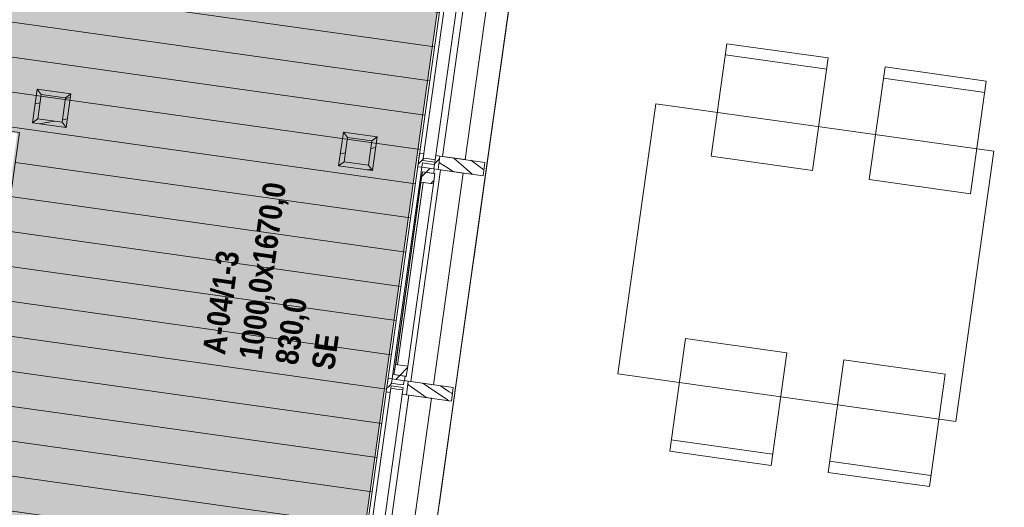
# Model space of a CAD drawing. Header units: millimetres. Extents: x 74467 to 235410, y -65 to 114857.
# Tile 235 of 256: x 121847 to 126178, y 83695 to 85838. Entities that reach past the tile are written whole.
import ezdxf
from ezdxf.enums import TextEntityAlignment as Align

# ---------------------------------------------------------------- set-up
doc = ezdxf.new("R2010")
doc.units = ezdxf.units.MM
doc.header["$MEASUREMENT"] = 0
doc.linetypes.add('Katkend topelt', pattern=[1093.611073, 529.166651, -211.666656, 141.111112, -211.666656])
doc.linetypes.add('Wipeout_Contour', pattern=[1000, 0, -1000])
for name, color, linetype in [('00 Kunstikonkursi LÜ jaoks asendi 2D', 7, 'Continuous'), ('00 Silt KLF.AR', 7, 'Continuous'), ('00 Teljed.AR', 7, 'Continuous'), ('1235 Vahelaed.AR', 7, 'Continuous'), ('1245 Klaasfassaadid.AR', 7, 'Continuous'), ('1253 Terrassipostid.AR', 7, 'Continuous'), ('1253 Välisterrassid.AR', 7, 'Continuous'), ('1330 Sisustus.SA', 7, 'Continuous'), ('9350 Netopind.AR', 7, 'Continuous'), ('Aken', 7, 'Continuous')]:
    doc.layers.add(name, color=color, linetype=linetype)
doc.styles.add('GENERATED_STYLE_2', font='txt', dxfattribs={"width": 0.84})
doc.styles.add('GENERATED_STYLE_3', font='txt')
pattern_1 = [(10, (0, 0), (-15.628336, 88.632695), [])]
pattern_2 = [(45, (0, 0), (-176.7767, 176.7767), []), (45, (-35.36, 35.36), (-176.7767, 176.7767), []), (45, (-70.7, 70.7), (-176.7767, 176.7767), [])]

# ---------------------------------------------------------------- blocks, each defined once
blk = doc.blocks.new('Slab_2_1', base_point=(97924.2, 91486.6))
at = {"layer": '1253 Välisterrassid.AR', "linetype": 'Continuous', "lineweight": 13, "true_color": 0xcdcecd}
h = blk.add_hatch(dxfattribs=at)
h.set_pattern_fill('Põrandalaud_0001', color=254, style=0, pattern_type=2)
h.set_pattern_definition([(352, (109408.39, 80356.21), (21.1543, 150.5207), [])])
h.paths.add_polyline_path([(97924.2, 91486.6), (94848.5, 69601.6), (97576.7, 69218.2), (100269, 88374.9), (121846.9, 85342.4), (119898.5, 71478.6), (121636.4, 71234.4), (123968.3, 87826.3)])
at = {"layer": '1253 Välisterrassid.AR', "color": 7, "linetype": 'Continuous', "lineweight": 13, "flags": 128}
blk.add_lwpolyline([(97924.2, 91486.6), (123968.3, 87826.3), (121636.4, 71234.4), (119898.5, 71478.6), (121846.9, 85342.4), (100269, 88374.9), (97576.7, 69218.2), (94848.5, 69601.6)], close=True, dxfattribs=at)
blk = doc.blocks.new('Slab_22_1', base_point=(124307.1, 88081.6))
at = {"color": 254, "linetype": 'Wipeout_Contour', "lineweight": 0, "ltscale": 742907.755518}
blk.add_wipeout([(124307.1, 88081.6), (121939.6, 71235.9), (126312.6, 71235.9), (129692.6, 71235.9), (129692.6, 87324.7)], dxfattribs=at).dxf.layer = '1235 Vahelaed.AR'
at = {"layer": '1235 Vahelaed.AR', "color": 7, "linetype": 'Continuous', "lineweight": 13, "flags": 128}
blk.add_lwpolyline([(124307.1, 88081.6), (121939.6, 71235.9), (126312.6, 71235.9), (129692.6, 71235.9), (129692.6, 83745.5)], dxfattribs=at)
blk = doc.blocks.new('Kunstiklass_PK 112_22_1', base_point=(124191.6, 87159.7))
at = {"layer": '9350 Netopind.AR', "color": 7, "linetype": 'Continuous', "lineweight": 13, "flags": 128}
blk.add_lwpolyline([(122874.6, 77888.7), (122833.6, 77595.9), (123247.4, 77595.9), (129502.6, 77595.9), (129502.6, 87149.5), (124685.3, 87826.5), (124597.6, 87202.6), (124191.6, 87259.7), (123682.2, 83635.3), (124078.3, 83579.7), (124022.7, 83183.5), (123626.5, 83239.2), (122996.8, 78758.5), (123392.9, 78702.6), (123337.2, 78306.5), (122941.1, 78362.1)], close=True, dxfattribs=at)
blk = doc.blocks.new('Column_15_1', base_point=(122047.7, 85369.7))
at = {"layer": '1253 Terrassipostid.AR', "linetype": 'Continuous', "lineweight": 13, "true_color": 0x8c8d8c}
h = blk.add_hatch(dxfattribs=at)
h.set_pattern_fill('Puit_0001', color=252, style=0, pattern_type=2)
h.set_pattern_definition(pattern_1)
h.paths.add_polyline_path([(121924.3, 85533.5), (121903.4, 85384.9), (121927.1, 85402.8), (121942.2, 85509.7)])
h = blk.add_hatch(dxfattribs=at)
h.set_pattern_fill('Puit_0001', color=252, style=0, pattern_type=2)
h.set_pattern_definition(pattern_1)
h.paths.add_polyline_path([(122072.8, 85512.6), (121924.3, 85533.5), (121942.2, 85509.7), (122049.1, 85494.7)])
h = blk.add_hatch(dxfattribs=at)
h.set_pattern_fill('Puit_0001', color=252, style=0, pattern_type=2)
h.set_pattern_definition(pattern_1)
h.paths.add_polyline_path([(122051.9, 85364), (122072.8, 85512.6), (122049.1, 85494.7), (122034.1, 85387.8)])
h = blk.add_hatch(dxfattribs=at)
h.set_pattern_fill('Puit_0001', color=252, style=0, pattern_type=2)
h.set_pattern_definition(pattern_1)
h.paths.add_polyline_path([(121903.4, 85384.9), (122051.9, 85364), (122034.1, 85387.8), (121927.1, 85402.8)])
at = {"layer": '1253 Terrassipostid.AR', "color": 7, "linetype": 'Continuous', "lineweight": 13, "flags": 128}
for points in [[(121924.3, 85533.5), (121903.4, 85384.9)], [(122072.8, 85512.6), (121924.3, 85533.5)], [(121924.3, 85533.5), (121942.2, 85509.7)], [(121927.1, 85402.8), (121942.2, 85509.7)], [(121942.2, 85509.7), (122049.1, 85494.7)], [(122049.1, 85494.7), (122034.1, 85387.8)], [(122072.8, 85512.6), (122049.1, 85494.7)], [(122051.9, 85364), (122072.8, 85512.6)], [(121903.4, 85384.9), (121927.1, 85402.8)], [(122034.1, 85387.8), (121927.1, 85402.8)], [(121903.4, 85384.9), (122051.9, 85364)], [(122034.1, 85387.8), (122051.9, 85364)]]:
    blk.add_lwpolyline(points, dxfattribs=at)
blk = doc.blocks.new('Column_16_1', base_point=(123394.5, 85180.4))
at = {"layer": '1253 Terrassipostid.AR', "linetype": 'Continuous', "lineweight": 13, "true_color": 0x8c8d8c}
h = blk.add_hatch(dxfattribs=at)
h.set_pattern_fill('Puit_0001', color=252, style=0, pattern_type=2)
h.set_pattern_definition(pattern_1)
h.paths.add_polyline_path([(123271.1, 85344.2), (123250.2, 85195.6), (123273.9, 85213.5), (123288.9, 85320.5)])
h = blk.add_hatch(dxfattribs=at)
h.set_pattern_fill('Puit_0001', color=252, style=0, pattern_type=2)
h.set_pattern_definition(pattern_1)
h.paths.add_polyline_path([(123419.6, 85323.3), (123271.1, 85344.2), (123288.9, 85320.5), (123395.9, 85305.4)])
h = blk.add_hatch(dxfattribs=at)
h.set_pattern_fill('Puit_0001', color=252, style=0, pattern_type=2)
h.set_pattern_definition(pattern_1)
h.paths.add_polyline_path([(123398.7, 85174.8), (123419.6, 85323.3), (123395.9, 85305.4), (123380.8, 85198.5)])
h = blk.add_hatch(dxfattribs=at)
h.set_pattern_fill('Puit_0001', color=252, style=0, pattern_type=2)
h.set_pattern_definition(pattern_1)
h.paths.add_polyline_path([(123250.2, 85195.6), (123398.7, 85174.8), (123380.8, 85198.5), (123273.9, 85213.5)])
at = {"layer": '1253 Terrassipostid.AR', "color": 7, "linetype": 'Continuous', "lineweight": 13, "flags": 128}
for points in [[(123271.1, 85344.2), (123250.2, 85195.6)], [(123419.6, 85323.3), (123271.1, 85344.2)], [(123271.1, 85344.2), (123288.9, 85320.5)], [(123273.9, 85213.5), (123288.9, 85320.5)], [(123288.9, 85320.5), (123395.9, 85305.4)], [(123419.6, 85323.3), (123395.9, 85305.4)], [(123398.7, 85174.8), (123419.6, 85323.3)], [(123395.9, 85305.4), (123380.8, 85198.5)], [(123250.2, 85195.6), (123273.9, 85213.5)], [(123250.2, 85195.6), (123398.7, 85174.8)], [(123380.8, 85198.5), (123273.9, 85213.5)], [(123380.8, 85198.5), (123398.7, 85174.8)]]:
    blk.add_lwpolyline(points, dxfattribs=at)
blk = doc.blocks.new('Chair 10 24[520]_1', base_point=(125402.5, 83848))
at = {"layer": '1330 Sisustus.SA', "color": 253, "linetype": 'Continuous', "lineweight": 13, "true_color": 0xa5a6a4}
blk.add_line((125409.4, 83897.5), (125855, 83834.9), dxfattribs=at)
at = {"layer": '1330 Sisustus.SA', "color": 253, "linetype": 'Continuous', "lineweight": 13, "true_color": 0xa5a6a4, "flags": 128}
blk.add_lwpolyline([(125472.1, 84343.1), (125917.7, 84280.5), (125848.1, 83785.4), (125402.5, 83848)], close=True, dxfattribs=at)
blk = doc.blocks.new('Chair 10 24[521]_1', base_point=(124706.2, 83941.1))
at = {"layer": '1330 Sisustus.SA', "color": 253, "linetype": 'Continuous', "lineweight": 13, "true_color": 0xa5a6a4}
blk.add_line((124713.2, 83990.6), (125158.8, 83928), dxfattribs=at)
at = {"layer": '1330 Sisustus.SA', "color": 253, "linetype": 'Continuous', "lineweight": 13, "true_color": 0xa5a6a4, "flags": 128}
blk.add_lwpolyline([(124775.8, 84436.2), (125221.4, 84373.6), (125151.8, 83878.5), (124706.2, 83941.1)], close=True, dxfattribs=at)
blk = doc.blocks.new('Chair 10 24[522]_1', base_point=(125653, 85630.5))
at = {"layer": '1330 Sisustus.SA', "color": 253, "linetype": 'Continuous', "lineweight": 13, "true_color": 0xa5a6a4}
blk.add_line((125646, 85581), (126091.6, 85518.3), dxfattribs=at)
at = {"layer": '1330 Sisustus.SA', "color": 253, "linetype": 'Continuous', "lineweight": 13, "true_color": 0xa5a6a4, "flags": 128}
blk.add_lwpolyline([(125583.4, 85135.3), (126029, 85072.7), (126098.6, 85567.8), (125653, 85630.5)], close=True, dxfattribs=at)
blk = doc.blocks.new('Chair 10 24[523]_1', base_point=(124958, 85732.9))
at = {"layer": '1330 Sisustus.SA', "color": 253, "linetype": 'Continuous', "lineweight": 13, "true_color": 0xa5a6a4}
blk.add_line((124951.1, 85683.4), (125396.7, 85620.7), dxfattribs=at)
at = {"layer": '1330 Sisustus.SA', "color": 253, "linetype": 'Continuous', "lineweight": 13, "true_color": 0xa5a6a4, "flags": 128}
blk.add_lwpolyline([(124888.4, 85237.8), (125334.1, 85175.1), (125403.6, 85670.3), (124958, 85732.9)], close=True, dxfattribs=at)
blk = doc.blocks.new('Slab_399_1', base_point=(123658.7, 84173.8))
at = {"layer": '1330 Sisustus.SA', "color": 253, "linetype": 'Continuous', "lineweight": 13, "true_color": 0xa5a6a4, "flags": 128}
blk.add_lwpolyline([(123658.7, 84173.8), (123559.1, 84187.8), (123428.3, 83257), (123527.9, 83243)], close=True, dxfattribs=at)
blk = doc.blocks.new('Slab_400_1', base_point=(123797.9, 85164.1))
at = {"layer": '1330 Sisustus.SA', "color": 253, "linetype": 'Continuous', "lineweight": 13, "true_color": 0xa5a6a4, "flags": 128}
blk.add_lwpolyline([(123797.9, 85164.1), (123698.3, 85178.1), (123567.4, 84247.3), (123667.1, 84233.3)], close=True, dxfattribs=at)
blk = doc.blocks.new('Slab_401_1', base_point=(123937.1, 86154.4))
at = {"layer": '1330 Sisustus.SA', "color": 253, "linetype": 'Continuous', "lineweight": 13, "true_color": 0xa5a6a4, "flags": 128}
blk.add_lwpolyline([(123937.1, 86154.4), (123837.4, 86168.4), (123706.6, 85237.5), (123806.3, 85223.5)], close=True, dxfattribs=at)
blk = doc.blocks.new('*X3407')
at = {"layer": '1245 Klaasfassaadid.AR', "color": 7, "linetype": 'Continuous', "lineweight": 13}
for p, q in [((123559.5, 84231.9), (123554.5, 84235.4)), ((123623.6, 84186.3), (123559.5, 84231.9)), ((123658.9, 84213.4), (123619.9, 84239.9)), ((123736.8, 84202.8), (123697.8, 84228.9)), ((123636.8, 84176.9), (123623.6, 84186.3)), ((123722.6, 84171.3), (123658.9, 84213.4)), ((123746.1, 84196.7), (123736.8, 84202.8)), ((123750.6, 84193.8), (123746.1, 84196.7)), ((123735.2, 84163.1), (123722.6, 84171.3))]:
    blk.add_line(p, q, dxfattribs=at)
blk = doc.blocks.new('*X3408')
at = {"layer": '1245 Klaasfassaadid.AR', "color": 7, "linetype": 'Continuous', "lineweight": 13}
for p, q in [((123757.8, 85228.2), (123754.7, 85230.8)), ((123768.3, 85219.3), (123757.8, 85228.2)), ((123860.8, 85198.5), (123830.9, 85220.1)), ((123693.5, 85208.7), (123691.4, 85209.8)), ((123731.8, 85186.3), (123693.5, 85208.7)), ((123755.8, 85170), (123731.8, 85186.3)), ((123778.7, 85210.3), (123768.3, 85219.3)), ((123788.9, 85201.2), (123778.7, 85210.3)), ((123837.2, 85158.6), (123788.9, 85201.2)), ((123889, 85178.3), (123860.8, 85198.5))]:
    blk.add_line(p, q, dxfattribs=at)
blk = doc.blocks.new('Curtain Wall_16_1')
at = {"layer": '1245 Klaasfassaadid.AR', "linetype": 'Continuous', "lineweight": 0, "true_color": 0x000000}
h = blk.add_hatch(dxfattribs=at)
h.set_pattern_fill('Alumiinium_0001', color=178, style=0, pattern_type=2)
h.set_pattern_definition(pattern_2)
h.paths.add_polyline_path([(123598.1, 85192.2), (123616.4, 85189.6), (123619, 85208.4), (123611.5, 85209.5), (123614.6, 85231.3), (123622.1, 85230.2), (123624.7, 85249), (123606.4, 85251.6)])
h = blk.add_hatch(dxfattribs=at)
h.set_pattern_fill('Alumiinium_0001', color=178, style=0, pattern_type=2)
h.set_pattern_definition(pattern_2)
h.paths.add_polyline_path([(123611.5, 85209.5), (123619, 85208.4), (123645.3, 85204.7), (123648.3, 85226.5), (123622.1, 85230.2), (123614.6, 85231.3)])
h = blk.add_hatch(dxfattribs=at)
h.set_pattern_fill('Alumiinium_0001', color=178, style=0, pattern_type=2)
h.set_pattern_definition(pattern_2)
h.paths.add_polyline_path([(123668.9, 85182.2), (123687.2, 85179.7), (123695.5, 85239.1), (123677.2, 85241.7), (123674.6, 85222.8), (123648.3, 85226.5), (123645.3, 85204.7), (123671.5, 85201.1)])
h = blk.add_hatch(dxfattribs=at)
h.set_pattern_fill('Alumiinium_0001', color=178, style=0, pattern_type=2)
h.set_pattern_definition(pattern_2)
h.paths.add_polyline_path([(123467.3, 84261.3), (123458.9, 84201.9), (123477.3, 84199.3), (123479.9, 84218.2), (123472.3, 84219.2), (123475.4, 84241), (123482.9, 84239.9), (123485.5, 84258.8)])
h = blk.add_hatch(dxfattribs=at)
h.set_pattern_fill('Alumiinium_0001', color=178, style=0, pattern_type=2)
h.set_pattern_definition(pattern_2)
h.paths.add_polyline_path([(123475.4, 84241), (123472.3, 84219.2), (123479.9, 84218.2), (123506.1, 84214.5), (123509.2, 84236.3), (123482.9, 84239.9)])
h = blk.add_hatch(dxfattribs=at)
h.set_pattern_fill('Alumiinium_0001', color=178, style=0, pattern_type=2)
h.set_pattern_definition(pattern_2)
h.paths.add_polyline_path([(123538.1, 84251.4), (123535.4, 84232.6), (123509.2, 84236.3), (123506.1, 84214.5), (123532.3, 84210.8), (123529.7, 84192), (123548, 84189.4), (123556.4, 84248.8)])
at = {"layer": '1245 Klaasfassaadid.AR', "color": 7, "linetype": 'Continuous', "lineweight": 13}
for p, q in [((123606.4, 85251.6), (123598.1, 85192.2)), ((123606.4, 85251.6), (123624.7, 85249)), ((123624.7, 85249), (123622.1, 85230.2)), ((123677.2, 85241.7), (123674.6, 85222.8)), ((123695.5, 85239.1), (123687.2, 85179.7)), ((123598.1, 85192.2), (123616.4, 85189.6)), ((123619, 85208.4), (123616.4, 85189.6)), ((123671.5, 85201.1), (123668.9, 85182.2)), ((123893.6, 85211.2), (123885.2, 85151.8)), ((123467.3, 84261.3), (123458.9, 84201.9)), ((123467.3, 84261.3), (123485.5, 84258.8)), ((123485.5, 84258.8), (123482.9, 84239.9)), ((123538.1, 84251.4), (123535.4, 84232.6)), ((123556.4, 84248.8), (123548, 84189.4)), ((123458.9, 84201.9), (123477.3, 84199.3)), ((123479.9, 84218.2), (123477.3, 84199.3)), ((123532.3, 84210.8), (123529.7, 84192)), ((123754.4, 84221), (123746.1, 84161.6))]:
    blk.add_line(p, q, dxfattribs=at)
at = {"layer": '1245 Klaasfassaadid.AR', "color": 7, "linetype": 'Continuous', "lineweight": 13, "flags": 128}
for points in [[(123620.6, 85219.3), (123673.1, 85211.9), (123812.2, 86202.2), (123759.7, 86209.6)], [(123342.2, 83238.8), (123394.7, 83231.4), (123533.9, 84221.7), (123481.4, 84229.1)]]:
    blk.add_lwpolyline(points, close=True, dxfattribs=at)
for points in [[(123622.1, 85230.2), (123648.3, 85226.5), (123674.6, 85222.8)], [(123677.2, 85241.7), (123695.5, 85239.1), (123893.6, 85211.2)], [(123619, 85208.4), (123645.3, 85204.7), (123671.5, 85201.1)], [(123668.9, 85182.2), (123687.2, 85179.7), (123885.2, 85151.8)], [(123482.9, 84239.9), (123509.2, 84236.3), (123535.4, 84232.6)], [(123538.1, 84251.4), (123556.4, 84248.8), (123754.4, 84221)], [(123479.9, 84218.2), (123506.1, 84214.5), (123532.3, 84210.8)], [(123529.7, 84192), (123548, 84189.4), (123746.1, 84161.6)]]:
    blk.add_lwpolyline(points, dxfattribs=at)
at = {"layer": '1245 Klaasfassaadid.AR', "linetype": 'Continuous', "lineweight": 0}
for name in ['*X3408', '*X3407']:
    blk.add_blockref(name, (0, 0), dxfattribs=at)
at = {"color": 254, "linetype": 'Wipeout_Contour', "lineweight": 0, "ltscale": 599337.094551}
blk.add_wipeout([(123499.6, 84322.4), (123554, 84314.8), (123666.8, 85116.9), (123612.3, 85124.6)], dxfattribs=at).dxf.layer = 'Aken'
at = {"color": 254, "linetype": 'Wipeout_Contour', "lineweight": 0, "ltscale": 599248.647078}
blk.add_wipeout([(123610.1, 85145.1), (123491.8, 84303.3), (123496.8, 84302.6), (123615.1, 85144.4)], dxfattribs=at).dxf.layer = 'Aken'
at = {"layer": 'Aken', "linetype": 'Continuous', "lineweight": 0, "true_color": 0x000000}
h = blk.add_hatch(dxfattribs=at)
h.set_pattern_fill('Alumiinium_0001', color=178, style=0, pattern_type=2)
h.set_pattern_definition(pattern_2)
h.paths.add_polyline_path([(123616.4, 85189.6), (123610.1, 85145.1), (123615.1, 85144.4), (123618.6, 85169.1), (123668.1, 85162.2), (123670.9, 85182)])
h = blk.add_hatch(dxfattribs=at)
h.set_pattern_fill('Alumiinium_0001', color=178, style=0, pattern_type=2)
h.set_pattern_definition(pattern_2)
h.paths.add_polyline_path([(123618.6, 85169.1), (123612.3, 85124.6), (123666.8, 85116.9), (123673, 85161.5)])
h = blk.add_hatch(dxfattribs=at)
h.set_pattern_fill('Alumiinium_0001', color=178, style=0, pattern_type=2)
h.set_pattern_definition(pattern_2)
h.paths.add_polyline_path([(123547.8, 84270.2), (123554, 84314.8), (123499.6, 84322.4), (123493.3, 84277.9)])
h = blk.add_hatch(dxfattribs=at)
h.set_pattern_fill('Alumiinium_0001', color=178, style=0, pattern_type=2)
h.set_pattern_definition(pattern_2)
h.paths.add_polyline_path([(123540, 84251.1), (123542.8, 84270.9), (123493.3, 84277.9), (123496.8, 84302.6), (123491.8, 84303.3), (123485.6, 84258.8)])
at = {"layer": 'Aken', "color": 7, "linetype": 'Continuous', "lineweight": 13}
for p, q in [((123612.3, 85124.6), (123499.6, 84322.4)), ((123554, 84314.8), (123666.8, 85116.9))]:
    blk.add_line(p, q, dxfattribs=at)
at = {"layer": 'Aken', "color": 7, "linetype": 'Continuous', "lineweight": 15}
blk.add_line((123509.5, 84321), (123622.2, 85123.2), dxfattribs=at)
at = {"layer": 'Aken', "color": 7, "linetype": 'Continuous', "lineweight": 15, "flags": 128}
for points in [[(123616.4, 85189.6), (123610.1, 85145.1), (123615.1, 85144.4), (123618.6, 85169.1), (123668.1, 85162.2), (123670.9, 85182)], [(123618.6, 85169.1), (123612.3, 85124.6), (123666.8, 85116.9), (123673, 85161.5)], [(123547.8, 84270.2), (123554, 84314.8), (123499.6, 84322.4), (123493.3, 84277.9)], [(123540, 84251.1), (123542.8, 84270.9), (123493.3, 84277.9), (123496.8, 84302.6), (123491.8, 84303.3), (123485.6, 84258.8)]]:
    blk.add_lwpolyline(points, close=True, dxfattribs=at)
at = {"layer": 'Aken', "color": 7, "linetype": 'Continuous', "lineweight": 13, "flags": 128}
blk.add_lwpolyline([(123610.1, 85145.1), (123491.8, 84303.3), (123496.8, 84302.6), (123615.1, 85144.4)], close=True, dxfattribs=at)
blk = doc.blocks.new('Standard grid marker_12')
at = {"layer": '00 Teljed.AR', "color": 252, "linetype": 'Katkend topelt', "lineweight": 13, "true_color": 0x8c8d8c}
blk.add_line((7649.2, 0), (54012.4, 0), dxfattribs=at)
at = {"layer": '00 Teljed.AR', "color": 252, "lineweight": 13, "true_color": 0x8c8d8c, "style": 'GENERATED_STYLE_3'}
for tag, p in [('AC_MarkerText_1_0', (-55.7, -25.4)), ('AC_MarkerText_1_1', (62005.9, -25.4))]:
    blk.add_attdef(tag, text='', height=200, rotation=278, dxfattribs=at).set_placement(p, align=Align.TOP_CENTER)
blk = doc.blocks.new('Dining Table 01 24[751]_1', base_point=(126131.1, 85260.3))
at = {"layer": '1330 Sisustus.SA', "color": 253, "linetype": 'Continuous', "lineweight": 13, "true_color": 0xa5a6a4}
for p, q in [((124645.7, 85469.1), (124478.7, 84280.8)), ((126131.1, 85260.3), (124645.7, 85469.1)), ((125964.1, 84072), (126131.1, 85260.3)), ((124478.7, 84280.8), (125964.1, 84072))]:
    blk.add_line(p, q, dxfattribs=at)
at = {"layer": '1330 Sisustus.SA', "color": 253, "linetype": 'Continuous', "lineweight": 13, "true_color": 0xa5a6a4, "flags": 128}
blk.add_lwpolyline([(126131.1, 85260.3), (124645.7, 85469.1), (124478.7, 84280.8), (125964.1, 84072)], close=True, dxfattribs=at)

msp = doc.modelspace()

# ---------------------------------------------------------------- block references
at = {"layer": '1253 Välisterrassid.AR', "color": 7, "linetype": 'Continuous', "lineweight": 13}
msp.add_blockref('Slab_2_1', (97924.2, 91486.6), dxfattribs=at)

# ---------------------------------------------------------------- next in the draw order: block references
at = {"layer": '1235 Vahelaed.AR', "color": 7, "linetype": 'Continuous', "lineweight": 13}
msp.add_blockref('Slab_22_1', (124307.1, 88081.6), dxfattribs=at)

# ---------------------------------------------------------------- next in the draw order: wipeouts: each hides what was drawn before it
at = {"color": 254, "linetype": 'Wipeout_Contour', "lineweight": 0, "ltscale": 1106957.325690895}
msp.add_wipeout([(86371.6, 105811.4), (85252, 103464.9), (118693.5, 103518.1), (139774.1, 103480.6), (139783.7, 82997), (142852.8, 81554), (142830.8, 105959.2)], dxfattribs=at).dxf.layer = '00 Kunstikonkursi LÜ jaoks asendi 2D'

# ---------------------------------------------------------------- next in the draw order: hatches: boundary and pattern name
at = {"layer": '00 Kunstikonkursi LÜ jaoks asendi 2D', "linetype": 'Continuous', "lineweight": 0, "true_color": 0x161513}
msp.add_hatch(color=168, dxfattribs=at).paths.add_polyline_path([(78643.2, 56207.4), (97573.7, 69203.1), (100257, 88361.1), (121836.4, 85338.7), (119894.5, 71474), (121631.9, 71230), (123957.8, 87832), (97910.8, 91471.6), (94845.4, 69585.2), (80740.1, 71575.3)])

# ---------------------------------------------------------------- next in the draw order: linework, layer by layer
at = {"layer": '00 Kunstikonkursi LÜ jaoks asendi 2D', "color": 7, "linetype": 'Continuous', "lineweight": 13, "flags": 128}
msp.add_lwpolyline([(85212.3, 103505.9), (80740.1, 71575.3), (94839, 69600.8), (97910.8, 91471.6), (123957.8, 87832), (121631.9, 71230), (139853.7, 71250.7), (139838.5, 103531.6)], close=True, dxfattribs=at)
at = {"layer": '00 Kunstikonkursi LÜ jaoks asendi 2D', "color": 7, "linetype": 'Continuous', "lineweight": 13}
msp.add_circle((121901.8, 85328.7), 0.0504, dxfattribs=at)
at = {"layer": '9350 Netopind.AR', "color": 253, "linetype": 'Continuous', "lineweight": 0, "true_color": 0xbbb393, "flags": 128}
msp.add_lwpolyline([(122874.6, 77888.7), (122833.6, 77595.9), (123247.4, 77595.9), (129502.6, 77595.9), (129502.6, 87149.5), (124685.3, 87826.5), (124597.6, 87202.6), (124191.6, 87259.7), (123682.2, 83635.3), (124078.3, 83579.7), (124022.7, 83183.5), (123626.5, 83239.2), (122996.8, 78758.5), (123392.9, 78702.6), (123337.2, 78306.5), (122941.1, 78362.1)], close=True, dxfattribs=at)

# ---------------------------------------------------------------- next in the draw order: block references
at = {"layer": '1253 Terrassipostid.AR', "color": 7, "lineweight": 15}
for name, p in [('Column_15_1', (122047.7, 85369.7)), ('Column_16_1', (123394.5, 85180.4))]:
    msp.add_blockref(name, p, dxfattribs=at)
at = {"layer": '1330 Sisustus.SA', "color": 253, "linetype": 'Continuous', "lineweight": 13, "true_color": 0xa5a6a4}
for name, p in [('Slab_401_1', (123937.1, 86154.4)), ('Chair 10 24[523]_1', (124958, 85732.9)), ('Chair 10 24[522]_1', (125653, 85630.5)), ('Dining Table 01 24[751]_1', (126131.1, 85260.3)), ('Slab_400_1', (123797.9, 85164.1)), ('Chair 10 24[521]_1', (124706.2, 83941.1)), ('Chair 10 24[520]_1', (125402.5, 83848)), ('Slab_399_1', (123658.7, 84173.8))]:
    msp.add_blockref(name, p, dxfattribs=at)
at = {"layer": '9350 Netopind.AR', "color": 12, "linetype": 'Continuous', "lineweight": 13, "true_color": 0xdf0000}
msp.add_blockref('Kunstiklass_PK 112_22_1', (124191.6, 87159.7), dxfattribs=at)

# ---------------------------------------------------------------- next in the draw order: texts
at = {"layer": '00 Silt KLF.AR', "color": 7, "linetype": 'Continuous', "lineweight": 13, "insert": (123231, 84294.5), "char_height": 100.004, "attachment_point": 7, "rotation": 82, "line_spacing_factor": 0.967945, "style": 'GENERATED_STYLE_2'}
msp.add_mtext('\\A1;{\\pql;\\fArial|b1|i0|c0|p34;A-04/1-3\\P\\pql;\\fArial|b1|i0|c0|p34;\\H0.999963x;1000,0x1670,0\\P\\pql;\\fArial|b1|i0|c0|p34;830,0\\P\\pql;\\fArial|b1|i0|c0|p34;SE}', dxfattribs=at)

# ---------------------------------------------------------------- next in the draw order: block references
at = {"layer": '1245 Klaasfassaadid.AR', "linetype": 'Continuous', "lineweight": 0}
msp.add_blockref('Curtain Wall_16_1', (0, 0), dxfattribs=at)

# ---------------------------------------------------------------- next in the draw order: block references
at = {"layer": '00 Teljed.AR', "color": 7, "linetype": 'Continuous', "lineweight": 13, "zscale": 1000, "rotation": 82.0000000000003}
msp.add_blockref('Standard grid marker_12', (118517.9, 46889.6), dxfattribs=at)

doc.saveas('drawing.dxf')
